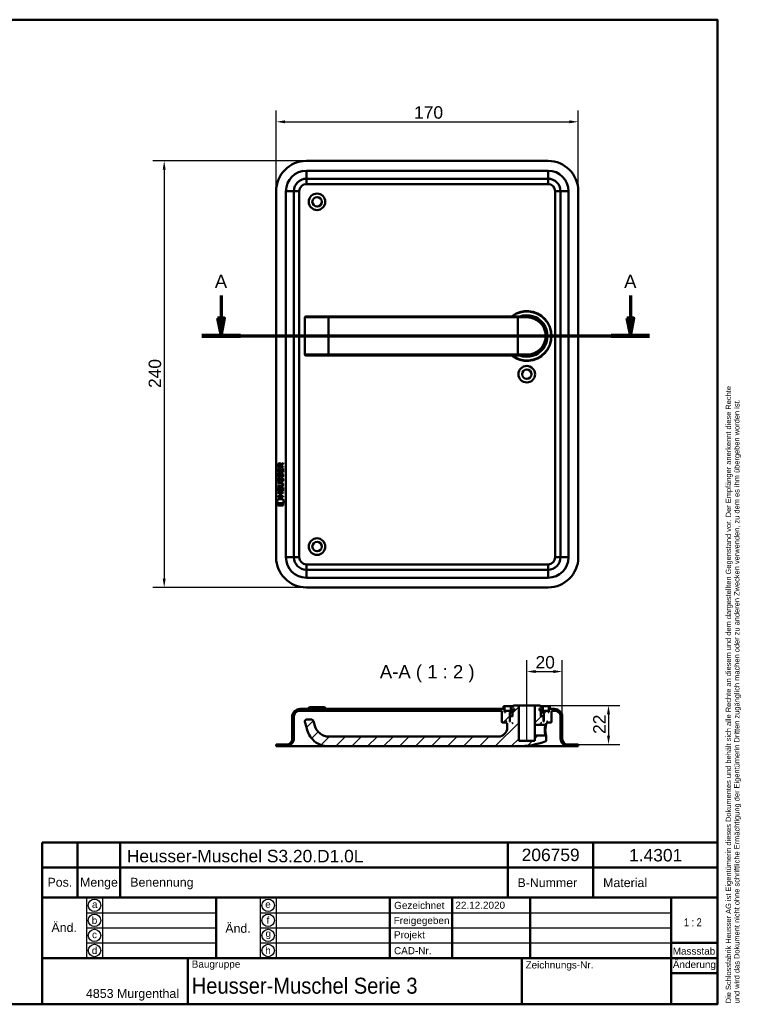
# Model space of a CAD drawing. Header units: millimetres. Extents: x 20 to 833, y 20 to 574.
# Tile 3 of 3: x 427 to 833, y 20 to 574. Entities that reach past the tile are written whole.
import ezdxf
from ezdxf.enums import TextEntityAlignment as Align

# ---------------------------------------------------------------- set-up
doc = ezdxf.new("R2010")
doc.units = ezdxf.units.MM
doc.header["$LTSCALE"] = 2
for name, color, linetype, lineweight in [('Bemaßungen(DIN)', 7, 'Continuous', 25), ('Mittellinie(DIN)', 7, 'Continuous', 25), ('Schnittansichtslinien(DIN)', 7, 'Continuous', 70), ('Sichtbare Kanten(DIN)', 7, 'Continuous', 50), ('Sichtbare tangentiale Kanten(DIN)', 7, 'Continuous', 50), ('Skizziergeometrie(DIN)', 7, 'Continuous', 50), ('Skizzierlinie(DIN)', 7, 'Continuous', 25), ('Symbole(DIN)', 7, 'Continuous', 25)]:
    doc.layers.add(name, color=color, linetype=linetype, lineweight=lineweight)
doc.layers.add('Schraffur', color=179, linetype='Continuous', lineweight=9, true_color=0x1e1e47)
doc.styles.add('Aktuell-DIN', font='arial.ttf')
doc.styles.add('Aktuell-DINGroßer Text', font='arial.ttf')
doc.styles.add('STANDARD-DIN~0', font='arial.ttf')
doc.styles.add('Textstil10', font='arial.ttf')
doc.styles.add('Textstil41', font='arial.ttf', dxfattribs={"width": 0.8})
doc.styles.add('Textstil83', font='arial.ttf', dxfattribs={"width": 0.8})
doc.dimstyles.new('CAD-LAN', dxfattribs={"dimscale": 2, "dimtxt": 3.5, "dimasz": 2.5, "dimexe": 3.175, "dimexo": 0, "dimgap": 0.8, "dimtad": 1, "dimrnd": 1e-08, "dimtxsty": 'STANDARD-DIN~0', "dimcen": 0.09, "dimdle": 10, "dimclrd": 250, "dimclre": 250, "dimclrt": 250, "dimadec": 0, "dimazin": 2, "dimtfac": 1, "dimtmove": 0, "dimatfit": 3, "dimfxl": 1, "dimtolj": 1, "dimtzin": 0, "dimlwd": 25, "dimlwe": 25, "dimarcsym": 0})

# ---------------------------------------------------------------- blocks, each defined once
blk = doc.blocks.new('Ränder Standardrahmen')
at = {"layer": 'Skizziergeometrie(DIN)', "flags": 128}
blk.add_lwpolyline([(10, 10), (10, 287), (410, 287), (410, 10), (10, 10)], dxfattribs=at)
blk = doc.blocks.new('Schriftfelder Heusser')
at = {"layer": 'Skizziergeometrie(DIN)'}
for p, q in [((101, 229.92), (101, 236.92)), ((101, 236.92), (291, 236.92)), ((111, 229.92), (111, 236.92)), ((123, 229.92), (123, 236.92)), ((232, 229.92), (232, 236.92)), ((256, 229.92), (256, 236.92)), ((291, 236.92), (291, 229.92)), ((101, 191.42), (101, 229.92)), ((101, 229.92), (291, 229.92)), ((111, 229.92), (111, 221.42)), ((123, 229.92), (123, 221.42)), ((232, 229.92), (232, 221.42)), ((256, 229.92), (256, 221.42)), ((291, 229.92), (291, 191.42)), ((101, 221.42), (291, 221.42)), ((150, 221.42), (150, 204.42)), ((198.85, 221.42), (198.85, 204.42)), ((216.35, 221.42), (216.35, 204.42)), ((238.35, 221.42), (238.35, 204.42)), ((278, 221.42), (278, 191.42)), ((278, 208.67), (291, 208.67)), ((101, 204.42), (291, 204.42)), ((142, 204.42), (142, 191.42)), ((236, 204.42), (236, 191.42)), ((278, 200.17), (291, 200.17)), ((291, 191.42), (101, 191.42))]:
    blk.add_line(p, q, dxfattribs=at)
at = {"layer": 'Skizzierlinie(DIN)'}
for p, q in [((113.5, 221.42), (113.5, 204.42)), ((118, 221.42), (118, 204.42)), ((162.35, 221.42), (162.35, 204.42)), ((166.85, 221.42), (166.85, 204.42)), ((113.5, 217.17), (150, 217.17)), ((162.35, 217.17), (278, 217.17)), ((113.5, 212.92), (150, 212.92)), ((162.35, 212.92), (278, 212.92)), ((113.5, 208.67), (150, 208.67)), ((162.35, 208.67), (278, 208.67))]:
    blk.add_line(p, q, dxfattribs=at)
for centre in [(115.75, 219.25), (164.6, 219.25), (115.75, 215.04), (164.6, 215.04), (115.75, 210.79), (164.6, 210.79), (115.75, 206.54), (164.6, 206.54)]:
    blk.add_circle(centre, 1.75, dxfattribs=at)
at = {"layer": 'Symbole(DIN)', "color": 7, "insert": (293.33, 191.7), "char_height": 1.5, "width": 182.3003, "attachment_point": 1, "rotation": 90, "line_spacing_factor": 0.944221, "style": 'Aktuell-DIN'}
blk.add_mtext('\\fArial|b0|i0;\\H1.5000;Die Schlossfabrik Heusser AG ist Eigentümerin dieses Dokumentes und behält sich alle Rechte an diesem und dem dargestellten Gegenstand vor. Der Empfänger anerkennt diese Rechte\\Pund wird das Dokument nicht ohne schriftliche Ermächtigung der Eigentümerin Dritten zugänglich machen oder zu anderen Zwecken verwenden, zu dem es ihm übergeben worden ist.\\P ', dxfattribs=at)
at = {"layer": 'Symbole(DIN)', "color": 179, "true_color": 0x262659, "style": 'Aktuell-DIN'}
for s, insert, char_height, attachment_point in [('B-Nummer', (234.74, 225.62), 2.489, 4), ('Material', (265.02, 225.62), 2.489, 5), ('Pos.', (106, 227), 2.489, 2), ('Menge', (117, 227), 2.489, 2), ('Benennung', (125.81, 225.38), 2.489, 4), ('\\fArial|b0|i0;a', (115.81, 219.53), 2, 5), ('\\fArial|b0|i0;e', (164.54, 219.53), 2, 5), ('\\fArial|b0|i0;Gezeichnet', (200.05, 219.23), 2, 4), ('\\fArial|b0|i0;b', (115.75, 215), 2, 5), ('\\fArial|b0|i0;f', (164.55, 215.06), 2, 5), ('\\fArial|b0|i0;Freigegeben', (199.92, 216), 2, 1), ('\\fArial|b0|i0;c', (115.75, 211.01), 2, 5), ('\\fArial|b0|i0;g', (164.63, 211.05), 2, 5), ('\\fArial|b0|i0;Projekt', (200, 211.98), 2, 1), ('\\fArial|b0|i0;d', (115.76, 206.55), 2, 5), ('\\fArial|b0|i0;h', (164.55, 206.57), 2, 5), ('\\fArial|b0|i0;CAD-Nr.', (200, 207.5), 2, 1), ('\\fArial|b0|i0;\\H2.0000;Massstab', (284.39, 206.37), 2, 5), ('\\fArial|b0|i0;\\H2.0000;Baugruppe', (143.1, 203.73), 2, 1), ('\\fArial|b0|i0;Zeichnungs-Nr.', (237, 203.5), 2, 1), ('\\fArial|b0|i0;\\H2.5000;4853 Murgenthal', (113.33, 192.46), 2.5, 7)]:
    blk.add_mtext(s, dxfattribs=dict(at, insert=insert, char_height=char_height, attachment_point=attachment_point))
at = {"layer": 'Symbole(DIN)', "color": 179, "true_color": 0x262659, "attachment_point": 5, "style": 'Aktuell-DIN'}
for s, insert, char_height, width in [('Änd.', (107.21, 213), 2.489, 12.3494), ('Änd.', (156.12, 212.76), 2.489, 12.3494), ('\\fArial|b0|i0;Änderung', (284.51, 202.33), 2, 12.1143)]:
    blk.add_mtext(s, dxfattribs=dict(at, insert=insert, char_height=char_height, width=width))
at = {"layer": 'Symbole(DIN)', "color": 7, "insert": (143.1, 196.62), "char_height": 4.5, "width": 90.18, "attachment_point": 4, "style": 'Aktuell-DIN'}
blk.add_mtext('\\fArial|b0|i0;\\W0.90;\\H4.5000;Heusser-Muschel Serie 3', dxfattribs=at)
at = {"layer": 'Symbole(DIN)', "color": 179, "true_color": 0x262659, "style": 'Textstil10'}
blk.add_attdef('ERSTELLUNGSDATUM_001', (217.26, 218.29), '', height=2, dxfattribs=at)
at = {"layer": 'Symbole(DIN)', "color": 179, "true_color": 0x262659}
for tag, height, style, p in [('AUTOR', 2.49, 'Aktuell-DIN', (240.03, 219.26)), ('KONTROLLDATUM', 2, 'Textstil10', (217.42, 215.04)), ('KONTROLLIERT_VON', 2, 'Textstil10', (239.98, 215.05))]:
    blk.add_attdef(tag, text='', height=height, dxfattribs=dict(at, style=style)).set_placement(p, align=Align.MIDDLE_LEFT)
at = {"layer": 'Symbole(DIN)', "color": 7, "style": 'Textstil83', "width": 0.8}
blk.add_attdef('Anfänglicher_Ansichtsmaßstab_001', (281.57, 213.34), '', height=2.3, dxfattribs=at)
at = {"layer": 'Symbole(DIN)', "color": 179, "true_color": 0x262659, "style": 'Textstil10'}
blk.add_attdef('PROJEKT', text='', height=2, dxfattribs=at).set_placement((217.77, 209.72), align=Align.BOTTOM_LEFT)
at = {"layer": 'Symbole(DIN)', "color": 7, "style": 'Textstil41', "width": 0.8}
blk.add_attdef('STATUS', text='', height=5, dxfattribs=at).set_placement((284.53, 195.86), align=Align.MIDDLE_CENTER)
blk = doc.blocks.new('*D19')
at = {"layer": 'Bemaßungen(DIN)', "color": 250, "linetype": 'Continuous', "lineweight": 25, "true_color": 0x3f3f3f, "transparency": 16777216}
for p, q in [((571.69, 477.54), (571.69, 522.9)), ((741.69, 477.54), (741.69, 522.9)), ((576.69, 516.55), (736.69, 516.55))]:
    blk.add_line(p, q, dxfattribs=at)
at = {"layer": 'Bemaßungen(DIN)', "color": 250, "linetype": 'Continuous', "true_color": 0x3f3f3f, "transparency": 16777216}
for points in [[(576.69, 517.38), (576.69, 515.71), (571.69, 516.55)], [(736.69, 517.38), (736.69, 515.71), (741.69, 516.55)]]:
    blk.add_solid(points, dxfattribs=at)
at = {"layer": 'Defpoints', "color": 0, "linetype": 'Continuous', "transparency": 16777216}
for p in [(741.69, 516.55), (571.69, 477.54), (741.69, 477.54)]:
    blk.add_point(p, dxfattribs=at)
at = {"layer": 'Bemaßungen(DIN)', "color": 250, "linetype": 'Continuous', "lineweight": 25, "true_color": 0x3f3f3f, "transparency": 16777216, "insert": (649.3, 525.3), "char_height": 7, "attachment_point": 1, "style": 'STANDARD-DIN~0'}
blk.add_mtext('\\A1;170', dxfattribs=at)
blk = doc.blocks.new('*D20')
at = {"layer": 'Bemaßungen(DIN)', "color": 250, "linetype": 'Continuous', "lineweight": 25, "true_color": 0x3f3f3f, "transparency": 16777216}
for p, q in [((588.69, 494.54), (502.34, 494.54)), ((508.69, 489.54), (508.69, 259.54)), ((588.69, 254.54), (502.34, 254.54))]:
    blk.add_line(p, q, dxfattribs=at)
at = {"layer": 'Bemaßungen(DIN)', "color": 250, "linetype": 'Continuous', "true_color": 0x3f3f3f, "transparency": 16777216}
for points in [[(507.86, 489.54), (509.53, 489.54), (508.69, 494.54)], [(507.86, 259.54), (509.53, 259.54), (508.69, 254.54)]]:
    blk.add_solid(points, dxfattribs=at)
at = {"layer": 'Defpoints', "color": 0, "linetype": 'Continuous', "transparency": 16777216}
for p in [(588.69, 494.54), (508.69, 254.54), (588.69, 254.54)]:
    blk.add_point(p, dxfattribs=at)
at = {"layer": 'Bemaßungen(DIN)', "color": 250, "linetype": 'Continuous', "lineweight": 25, "true_color": 0x3f3f3f, "transparency": 16777216, "insert": (499.95, 366.76), "char_height": 7, "attachment_point": 1, "rotation": 90, "style": 'STANDARD-DIN~0'}
blk.add_mtext('\\A1;240', dxfattribs=at)
blk = doc.blocks.new('2DTransSchnitt0')
at = {"layer": 'Schnittansichtslinien(DIN)', "linetype": 'Continuous'}
for p, q in [((270.34, 209.4), (270.34, 203.02)), ((385.49, 209.4), (385.49, 203.02)), ((269.34, 203.02), (270.34, 198.02)), ((271.34, 203.02), (269.34, 203.02)), ((270.34, 203.02), (270.34, 198.02)), ((270.34, 198.02), (271.34, 203.02)), ((384.49, 203.02), (385.49, 198.02)), ((386.49, 203.02), (384.49, 203.02)), ((385.49, 203.02), (385.49, 198.02)), ((385.49, 198.02), (386.49, 203.02)), ((264.92, 198.02), (390.92, 198.02))]:
    blk.add_line(p, q, dxfattribs=at)
at = {"layer": 'Schnittansichtslinien(DIN)', "linetype": 'Continuous', "lineweight": 140}
for p, q in [((264.92, 198.02), (275.77, 198.02)), ((380.07, 198.02), (390.92, 198.02))]:
    blk.add_line(p, q, dxfattribs=at)
at = {"layer": 'Schnittansichtslinien(DIN)', "linetype": 'Continuous', "flags": 128}
for points in [[(269.34, 203.02), (270.34, 198.02), (271.34, 203.02), (269.34, 203.02)], [(384.49, 203.02), (385.49, 198.02), (386.49, 203.02), (384.49, 203.02)]]:
    blk.add_lwpolyline(points, dxfattribs=at)
at = {"layer": 'Schnittansichtslinien(DIN)'}
for points in [[(269.34, 203.02), (270.34, 198.02), (271.34, 203.02), (269.34, 203.02)], [(384.49, 203.02), (385.49, 198.02), (386.49, 203.02), (384.49, 203.02)]]:
    blk.add_solid(points, dxfattribs=at)
at = {"layer": 'Schnittansichtslinien(DIN)', "char_height": 3.73, "attachment_point": 7, "style": 'Aktuell-DINGroßer Text'}
for insert in [(268.59, 211.52), (383.74, 211.52)]:
    blk.add_mtext('A', dxfattribs=dict(at, insert=insert))
blk = doc.blocks.new('*D22')
at = {"layer": 'Bemaßungen(DIN)', "color": 250, "linetype": 'Continuous', "lineweight": 25, "true_color": 0x3f3f3f, "transparency": 16777216}
for p, q in [((712.69, 193.17), (712.69, 213.58)), ((732.69, 181.67), (732.69, 213.58)), ((717.69, 207.23), (727.69, 207.23))]:
    blk.add_line(p, q, dxfattribs=at)
at = {"layer": 'Bemaßungen(DIN)', "color": 250, "linetype": 'Continuous', "true_color": 0x3f3f3f, "transparency": 16777216}
for points in [[(717.69, 208.06), (717.69, 206.4), (712.69, 207.23)], [(727.69, 208.06), (727.69, 206.4), (732.69, 207.23)]]:
    blk.add_solid(points, dxfattribs=at)
at = {"layer": 'Defpoints', "color": 0, "linetype": 'Continuous', "transparency": 16777216}
for p in [(732.69, 207.23), (712.69, 193.17), (732.69, 181.67)]:
    blk.add_point(p, dxfattribs=at)
at = {"layer": 'Bemaßungen(DIN)', "color": 250, "linetype": 'Continuous', "lineweight": 25, "true_color": 0x3f3f3f, "transparency": 16777216, "insert": (717.63, 215.98), "char_height": 7, "attachment_point": 1, "style": 'STANDARD-DIN~0'}
blk.add_mtext('\\A1;20', dxfattribs=at)
blk = doc.blocks.new('*D23')
at = {"layer": 'Bemaßungen(DIN)', "color": 250, "linetype": 'Continuous', "lineweight": 25, "true_color": 0x3f3f3f, "transparency": 16777216}
for p, q in [((720.19, 188.17), (765.04, 188.17)), ((758.69, 183.17), (758.69, 171.17)), ((741.69, 166.17), (765.04, 166.17))]:
    blk.add_line(p, q, dxfattribs=at)
at = {"layer": 'Bemaßungen(DIN)', "color": 250, "linetype": 'Continuous', "true_color": 0x3f3f3f, "transparency": 16777216}
for points in [[(757.86, 183.17), (759.53, 183.17), (758.69, 188.17)], [(757.86, 171.17), (759.53, 171.17), (758.69, 166.17)]]:
    blk.add_solid(points, dxfattribs=at)
at = {"layer": 'Defpoints', "color": 0, "linetype": 'Continuous', "transparency": 16777216}
for p in [(720.19, 188.17), (741.69, 166.17), (758.69, 166.17)]:
    blk.add_point(p, dxfattribs=at)
at = {"layer": 'Bemaßungen(DIN)', "color": 250, "linetype": 'Continuous', "lineweight": 25, "true_color": 0x3f3f3f, "transparency": 16777216, "insert": (750.07, 172.13), "char_height": 7, "attachment_point": 1, "rotation": 90, "style": 'STANDARD-DIN~0'}
blk.add_mtext('\\A1;22', dxfattribs=at)

msp = doc.modelspace()

# ---------------------------------------------------------------- hatches: boundary and pattern name
at = {"layer": 'Schraffur'}
h = msp.add_hatch(dxfattribs=at)
h.set_pattern_fill('ANSI31', color=256, scale=50.8, style=0)
h.set_pattern_definition([(45, (0, 0), (-4.49013, 4.49013), [])])
edge = h.paths.add_edge_path()
edge.add_spline(control_points=[(723.37, 168.047), (723.404, 168.059), (723.437, 168.076), (723.497, 168.116), (723.526, 168.139), (723.606, 168.221), (723.638, 168.281), (723.68, 168.388), (723.693, 168.45), (723.695, 168.513)], knot_values=[-0.0489052, -0.0489052, -0.0489052, -0.0489052, -0.0417042, -0.0417042, -0.0345061, -0.0345061, -0.0188508, -0.0188508, -0.0000001, -0.0000001, -0.0000001, -0.0000001], degree=3, periodic=0)
edge.add_line((723.695, 168.513), (723.695, 170.811))
edge.add_spline(control_points=[(723.695, 170.811), (723.633, 170.871), (723.571, 170.931), (723.447, 171.051), (723.385, 171.111), (723.323, 171.171)], knot_values=[-0.0519766, -0.0519766, -0.0519766, -0.0519766, -0.0259883, -0.0259883, -0.0001844, -0.0001844, -0.0001844, -0.0001844], degree=3, periodic=0)
edge.add_line((723.323, 171.171), (717.195, 171.171))
edge.add_line((717.195, 171.171), (717.195, 168.171))
edge.add_line((717.195, 168.171), (708.195, 168.171))
edge.add_line((708.195, 168.171), (708.195, 188.171))
edge.add_line((708.195, 188.171), (705.195, 188.171))
edge.add_line((705.195, 188.171), (704.695, 187.671))
edge.add_line((704.695, 187.671), (704.695, 187.071))
edge.add_line((704.695, 187.071), (703.728, 187.071))
edge.add_line((703.728, 187.071), (703.728, 185.571))
edge.add_line((703.728, 185.571), (705.231, 185.571))
edge.add_line((705.231, 185.571), (705.231, 186.471))
edge.add_line((705.231, 186.471), (705.595, 186.471))
edge.add_line((705.595, 186.471), (705.595, 185.371))
edge.add_line((705.595, 185.371), (704.695, 185.371))
edge.add_line((704.695, 185.371), (704.695, 181.971))
edge.add_line((704.695, 181.971), (704.495, 182.171))
edge.add_line((704.495, 182.171), (703.395, 182.171))
edge.add_line((703.395, 182.171), (703.195, 181.971))
edge.add_line((703.195, 181.971), (703.195, 179.171))
edge.add_line((703.195, 179.171), (702.945, 179.171))
edge.add_line((702.945, 179.171), (703.145, 179.371))
edge.add_line((703.145, 179.371), (703.145, 184.171))
edge.add_line((703.145, 184.171), (702.945, 184.371))
edge.add_line((702.945, 184.371), (703.695, 184.371))
edge.add_line((703.695, 184.371), (703.695, 185.171))
edge.add_line((703.695, 185.171), (700.695, 185.171))
edge.add_line((700.695, 185.171), (700.695, 184.371))
edge.add_line((700.695, 184.371), (700.195, 184.371))
edge.add_line((700.195, 184.371), (700.195, 187.671))
edge.add_line((700.195, 187.671), (699.695, 187.671))
edge.add_line((699.695, 187.671), (699.695, 186.171))
edge.add_line((699.695, 186.171), (585.195, 186.171))
edge.add_ellipse((585.195, 181.671), major_axis=(0, 4.5), ratio=1, start_angle=0, end_angle=90)
edge.add_line((580.695, 181.671), (580.695, 169.171))
edge.add_ellipse((577.695, 169.171), major_axis=(3, 0), ratio=1, start_angle=270, end_angle=360, ccw=False)
edge.add_line((577.695, 166.171), (571.695, 166.171))
edge.add_line((571.695, 166.171), (571.695, 165.171))
edge.add_line((571.695, 165.171), (577.195, 165.171))
edge.add_ellipse((577.195, 169.671), major_axis=(0, -4.5), ratio=1, start_angle=0, end_angle=90)
edge.add_line((581.695, 169.671), (581.695, 182.171))
edge.add_ellipse((584.695, 182.171), major_axis=(-3, 0), ratio=1, start_angle=270, end_angle=360, ccw=False)
edge.add_line((584.695, 185.171), (698.695, 185.171))
edge.add_line((698.695, 185.171), (698.695, 178.771))
edge.add_line((698.695, 178.771), (698.895, 178.571))
edge.add_line((698.895, 178.571), (700.995, 178.571))
edge.add_line((700.995, 178.571), (701.095, 178.671))
edge.add_line((701.095, 178.671), (701.095, 179.171))
edge.add_line((701.095, 179.171), (701.395, 179.171))
edge.add_line((701.395, 179.171), (701.195, 178.971))
edge.add_line((701.195, 178.971), (701.195, 178.371))
edge.add_line((701.195, 178.371), (701.395, 178.171))
edge.add_line((701.395, 178.171), (701.695, 178.171))
edge.add_line((701.695, 178.171), (701.695, 175.671))
edge.add_ellipse((696.695, 175.671), major_axis=(5, 0), ratio=1, start_angle=270, end_angle=360, ccw=False)
edge.add_line((696.695, 170.671), (601.195, 170.671))
edge.add_spline(control_points=[(601.195, 170.671), (600.382, 170.671), (599.568, 170.808), (598.244, 171.243), (597.458, 171.563), (595.76, 172.788), (595.026, 173.569), (593.571, 175.881), (593.246, 177.394), (592.775, 179.4)], knot_values=[-1.922427, -1.922427, -1.922427, -1.922427, -1.3852973, -1.3852973, -1.0019081, -1.0019081, -0.6180262, -0.6180262, 0, 0, 0, 0], degree=3, periodic=0)
edge.add_ellipse((591.801, 179.171), major_axis=(0.974, 0.229), ratio=1, start_angle=0, end_angle=76.78481)
edge.add_line((591.801, 180.171), (588.801, 180.171))
edge.add_ellipse((588.801, 179.171), major_axis=(0, 1), ratio=1, start_angle=0, end_angle=106)
edge.add_spline(control_points=[(587.84, 178.896), (589.292, 173.833), (589.327, 173.623), (590.304, 171.363), (591.19, 169.966), (593.265, 167.947), (594.59, 166.849), (598.029, 165.48), (599.611, 165.171), (601.195, 165.171)], knot_values=[-2.8381649, -2.8381649, -2.8381649, -2.8381649, -2.1448386, -2.1448386, -1.110474, -1.110474, -0.4750825, -0.4750825, 0, 0, 0, 0], degree=3, periodic=0)
edge.add_line((601.195, 165.171), (707.695, 165.171))
edge.add_ellipse((707.695, 209.338), major_axis=(0, -44.167), ratio=1, start_angle=0, end_angle=20.78809)
h.paths.add_polyline_path([(704.495, 178.171), (704.695, 178.371), (704.695, 178.171)], flags=0)
edge = h.paths.add_edge_path()
edge.add_ellipse((728.195, 181.671), major_axis=(4.5, 0), ratio=1, start_angle=0, end_angle=90)
edge.add_line((728.195, 186.171), (725.695, 186.171))
edge.add_line((725.695, 186.171), (725.695, 187.671))
edge.add_line((725.695, 187.671), (725.195, 187.671))
edge.add_line((725.195, 187.671), (725.195, 184.371))
edge.add_line((725.195, 184.371), (724.695, 184.371))
edge.add_line((724.695, 184.371), (724.695, 185.171))
edge.add_line((724.695, 185.171), (721.695, 185.171))
edge.add_line((721.695, 185.171), (721.695, 184.371))
edge.add_line((721.695, 184.371), (722.445, 184.371))
edge.add_line((722.445, 184.371), (722.245, 184.171))
edge.add_line((722.245, 184.171), (722.245, 179.371))
edge.add_line((722.245, 179.371), (722.445, 179.171))
edge.add_line((722.445, 179.171), (722.195, 179.171))
edge.add_line((722.195, 179.171), (722.195, 181.971))
edge.add_line((722.195, 181.971), (721.995, 182.171))
edge.add_line((721.995, 182.171), (720.895, 182.171))
edge.add_line((720.895, 182.171), (720.695, 181.971))
edge.add_line((720.695, 181.971), (720.695, 185.371))
edge.add_line((720.695, 185.371), (719.795, 185.371))
edge.add_line((719.795, 185.371), (719.795, 186.471))
edge.add_line((719.795, 186.471), (720.159, 186.471))
edge.add_line((720.159, 186.471), (720.159, 185.571))
edge.add_line((720.159, 185.571), (721.661, 185.571))
edge.add_line((721.661, 185.571), (721.661, 187.071))
edge.add_line((721.661, 187.071), (720.695, 187.071))
edge.add_line((720.695, 187.071), (720.695, 187.671))
edge.add_line((720.695, 187.671), (720.195, 188.171))
edge.add_line((720.195, 188.171), (717.195, 188.171))
edge.add_line((717.195, 188.171), (717.195, 177.171))
edge.add_line((717.195, 177.171), (723.323, 177.171))
edge.add_spline(control_points=[(723.323, 177.171), (723.385, 177.231), (723.446, 177.291), (723.57, 177.411), (723.632, 177.471), (723.695, 177.531)], knot_values=[-0.0517524, -0.0517524, -0.0517524, -0.0517524, -0.0259858, -0.0259858, 0, 0, 0, 0], degree=3, periodic=0)
edge.add_line((723.695, 177.531), (723.695, 178.171))
edge.add_line((723.695, 178.171), (723.995, 178.171))
edge.add_line((723.995, 178.171), (724.195, 178.371))
edge.add_line((724.195, 178.371), (724.195, 178.971))
edge.add_line((724.195, 178.971), (723.995, 179.171))
edge.add_line((723.995, 179.171), (724.295, 179.171))
edge.add_line((724.295, 179.171), (724.295, 178.671))
edge.add_line((724.295, 178.671), (724.395, 178.571))
edge.add_line((724.395, 178.571), (726.495, 178.571))
edge.add_line((726.495, 178.571), (726.695, 178.771))
edge.add_line((726.695, 178.771), (726.695, 185.171))
edge.add_line((726.695, 185.171), (728.695, 185.171))
edge.add_ellipse((728.695, 182.171), major_axis=(0, 3), ratio=1, start_angle=270, end_angle=360, ccw=False)
edge.add_line((731.695, 182.171), (731.695, 169.671))
edge.add_ellipse((736.195, 169.671), major_axis=(-4.5, 0), ratio=1, start_angle=0, end_angle=90)
edge.add_line((736.195, 165.171), (741.695, 165.171))
edge.add_line((741.695, 165.171), (741.695, 166.171))
edge.add_line((741.695, 166.171), (735.695, 166.171))
edge.add_ellipse((735.695, 169.171), major_axis=(0, -3), ratio=1, start_angle=270, end_angle=360, ccw=False)
edge.add_line((732.695, 169.171), (732.695, 181.671))
h.paths.add_polyline_path([(720.695, 178.371), (720.895, 178.171), (720.695, 178.171)], flags=0)

# ---------------------------------------------------------------- linework, layer by layer
at = {"layer": 'Mittellinie(DIN)', "linetype": 'Continuous'}
msp.add_line((712.695, 167.671), (712.695, 193.171), dxfattribs=at)
at = {"layer": 'Sichtbare Kanten(DIN)'}
for p, q in [((724.695, 494.538), (588.695, 494.538)), ((588.695, 484.538), (724.695, 484.538)), ((571.695, 477.538), (571.695, 271.538)), ((581.695, 271.538), (581.695, 477.538)), ((731.695, 477.538), (731.695, 271.538)), ((741.695, 271.538), (741.695, 477.538)), ((587.801, 406.538), (587.801, 385.538)), ((588.301, 407.038), (588.32, 407.038)), ((601.195, 407.038), (588.32, 407.038)), ((707.695, 407.038), (601.195, 407.038)), ((707.695, 407.038), (712.695, 407.038)), ((713.311, 407.02), (713.311, 407.021)), ((588.32, 385.038), (588.301, 385.038)), ((588.32, 385.038), (601.195, 385.038)), ((601.195, 385.038), (707.695, 385.038)), ((712.695, 385.038), (707.695, 385.038)), ((572.705, 319.454), (572.706, 321.458)), ((572.706, 321.458), (573.055, 321.458)), ((572.707, 322.184), (572.709, 323.498)), ((575.565, 322.182), (572.707, 322.184)), ((573.055, 321.458), (573.053, 319.831)), ((573.058, 323.454), (573.057, 322.566)), ((573.057, 322.566), (574.074, 322.565)), ((574.074, 322.565), (574.075, 323.453)), ((574.372, 323.814), (575.567, 324.604)), ((574.425, 323.415), (574.424, 322.564)), ((574.424, 322.564), (575.566, 322.564)), ((575.567, 324.17), (574.425, 323.415)), ((575.215, 319.829), (575.216, 321.476)), ((575.216, 321.476), (575.565, 321.476)), ((575.565, 321.476), (575.563, 319.452)), ((575.566, 322.564), (575.565, 322.182)), ((575.567, 324.604), (575.567, 324.17)), ((575.563, 319.452), (572.705, 319.454)), ((572.874, 316.134), (573.213, 316.033)), ((572.877, 318.68), (573.215, 318.58)), ((573.053, 319.831), (573.948, 319.83)), ((573.073, 317.349), (573.08, 317.331)), ((573.757, 317.251), (573.768, 317.268)), ((573.948, 319.83), (573.949, 321.277)), ((573.949, 321.277), (574.298, 321.277)), ((574.298, 321.277), (574.297, 319.83)), ((574.297, 319.83), (575.215, 319.829)), ((574.803, 315.831), (574.791, 315.831)), ((574.805, 318.377), (574.793, 318.377)), ((572.696, 308.716), (572.698, 310.721)), ((572.698, 311.669), (574.368, 311.667)), ((572.698, 311.292), (572.698, 311.669)), ((574.344, 311.29), (572.698, 311.292)), ((572.698, 310.721), (573.046, 310.72)), ((572.7, 313.604), (574.346, 313.602)), ((572.7, 313.227), (572.7, 313.604)), ((574.369, 313.225), (572.7, 313.227)), ((573.046, 310.72), (573.045, 309.093)), ((573.071, 314.802), (573.078, 314.785)), ((573.755, 314.704), (573.766, 314.721)), ((573.94, 309.092), (573.941, 310.539)), ((573.941, 310.539), (574.289, 310.539)), ((574.289, 310.539), (574.288, 309.092)), ((575.207, 309.091), (575.208, 310.739)), ((575.208, 310.739), (575.556, 310.738)), ((575.249, 312.44), (575.249, 312.45)), ((575.556, 310.738), (575.555, 308.714)), ((572.692, 305.611), (572.693, 305.988)), ((575.551, 305.609), (572.692, 305.611)), ((572.693, 305.988), (573.936, 305.987)), ((572.694, 307.546), (572.694, 307.923)), ((572.694, 307.923), (575.553, 307.921)), ((573.937, 307.545), (572.694, 307.546)), ((575.555, 308.714), (572.696, 308.716)), ((573.045, 309.093), (573.94, 309.092)), ((573.936, 305.987), (573.937, 307.545)), ((574.288, 309.092), (575.207, 309.091)), ((574.293, 307.545), (574.292, 305.987)), ((574.292, 305.987), (575.551, 305.986)), ((575.553, 307.544), (574.293, 307.545)), ((575.551, 305.986), (575.551, 305.609)), ((575.553, 307.921), (575.553, 307.544)), ((572.161, 302.034), (572.62, 304.167)), ((576.076, 302.031), (572.161, 302.034)), ((572.62, 304.167), (575.627, 304.165)), ((572.62, 300.606), (572.621, 301.748)), ((575.617, 300.604), (572.62, 300.606)), ((572.621, 301.748), (575.618, 301.746)), ((575.618, 301.746), (575.617, 300.604)), ((575.627, 304.165), (576.076, 302.031)), ((724.695, 264.538), (588.695, 264.538)), ((588.695, 254.538), (724.695, 254.538)), ((584.695, 185.171), (698.695, 185.171)), ((699.695, 186.171), (585.195, 186.171)), ((590.545, 187.171), (589.545, 186.171)), ((590.545, 187.171), (598.845, 187.171)), ((598.845, 187.171), (599.845, 186.171)), ((698.695, 185.171), (698.695, 178.771)), ((700.195, 187.671), (699.695, 187.671)), ((699.695, 187.671), (699.695, 186.171)), ((700.195, 184.371), (700.195, 187.671)), ((700.195, 187.671), (704.695, 187.671)), ((700.695, 184.371), (700.195, 184.371)), ((703.695, 185.171), (700.695, 185.171)), ((700.695, 185.171), (700.695, 184.371)), ((703.145, 184.171), (702.945, 184.371)), ((702.945, 184.371), (703.695, 184.371)), ((703.145, 179.371), (703.145, 184.171)), ((703.145, 184.171), (704.695, 184.171)), ((703.695, 184.371), (703.695, 185.171)), ((703.695, 185.171), (704.695, 185.171)), ((704.695, 184.371), (703.695, 184.371)), ((704.695, 187.071), (703.728, 187.071)), ((703.728, 187.071), (703.728, 185.571)), ((703.728, 185.571), (705.231, 185.571)), ((705.195, 188.171), (704.695, 187.671)), ((704.695, 187.671), (704.695, 187.071)), ((705.595, 185.371), (704.695, 185.371)), ((704.695, 185.371), (704.695, 181.971)), ((708.195, 188.171), (705.195, 188.171)), ((705.231, 185.571), (705.231, 186.471)), ((705.231, 186.471), (705.595, 186.471)), ((705.231, 185.571), (705.595, 185.571)), ((705.595, 186.471), (705.595, 185.371)), ((708.195, 168.171), (708.195, 188.171)), ((717.195, 188.171), (708.195, 188.171)), ((720.195, 188.171), (717.195, 188.171)), ((717.195, 188.171), (717.195, 177.171)), ((719.795, 185.371), (719.795, 186.471)), ((719.795, 186.471), (720.159, 186.471)), ((719.795, 185.571), (720.159, 185.571)), ((720.695, 185.371), (719.795, 185.371)), ((720.159, 186.471), (720.159, 185.571)), ((720.159, 185.571), (721.661, 185.571)), ((720.695, 187.671), (720.195, 188.171)), ((720.695, 187.071), (720.695, 187.671)), ((720.695, 187.671), (725.195, 187.671)), ((721.661, 187.071), (720.695, 187.071)), ((720.695, 181.971), (720.695, 185.371)), ((720.695, 185.171), (721.695, 185.171)), ((721.695, 184.371), (720.695, 184.371)), ((720.695, 184.171), (722.245, 184.171)), ((721.661, 185.571), (721.661, 187.071)), ((724.695, 185.171), (721.695, 185.171)), ((721.695, 185.171), (721.695, 184.371)), ((721.695, 184.371), (722.445, 184.371)), ((722.445, 184.371), (722.245, 184.171)), ((722.245, 184.171), (722.245, 179.371)), ((724.695, 184.371), (724.695, 185.171)), ((725.195, 184.371), (724.695, 184.371)), ((725.695, 187.671), (725.195, 187.671)), ((725.195, 187.671), (725.195, 184.371)), ((725.695, 186.171), (725.695, 187.671)), ((728.195, 186.171), (725.695, 186.171)), ((726.695, 178.771), (726.695, 185.171)), ((726.695, 185.171), (728.695, 185.171)), ((580.695, 181.671), (580.695, 169.171)), ((581.695, 169.671), (581.695, 182.171)), ((591.801, 180.171), (588.801, 180.171)), ((698.695, 178.771), (698.895, 178.571)), ((698.895, 178.571), (700.995, 178.571)), ((700.995, 178.571), (701.095, 178.671)), ((700.995, 178.571), (701.195, 178.571)), ((701.095, 178.671), (701.095, 179.171)), ((701.095, 179.171), (701.395, 179.171)), ((701.195, 178.671), (701.095, 178.671)), ((701.395, 179.171), (701.195, 178.971)), ((701.195, 178.971), (701.195, 178.371)), ((701.195, 178.371), (701.395, 178.171)), ((701.395, 178.171), (701.695, 178.171)), ((701.695, 178.171), (701.695, 175.671)), ((702.945, 179.171), (703.145, 179.371)), ((703.195, 179.171), (702.945, 179.171)), ((703.195, 179.371), (703.145, 179.371)), ((703.395, 182.171), (703.195, 181.971)), ((703.195, 181.971), (703.195, 179.171)), ((704.495, 182.171), (703.395, 182.171)), ((704.695, 181.971), (704.495, 182.171)), ((704.695, 182.171), (704.495, 182.171)), ((704.495, 178.171), (704.695, 178.371)), ((704.695, 178.171), (704.495, 178.171)), ((704.695, 178.371), (704.695, 178.171)), ((720.895, 182.171), (720.695, 181.971)), ((720.895, 182.171), (720.695, 182.171)), ((720.695, 178.371), (720.895, 178.171)), ((720.695, 178.171), (720.695, 178.371)), ((720.895, 178.171), (720.695, 178.171)), ((721.995, 182.171), (720.895, 182.171)), ((722.195, 181.971), (721.995, 182.171)), ((722.195, 179.171), (722.195, 181.971)), ((722.245, 179.371), (722.195, 179.371)), ((722.445, 179.171), (722.195, 179.171)), ((722.245, 179.371), (722.445, 179.171)), ((723.323, 177.171), (723.695, 177.531)), ((723.695, 177.531), (723.695, 178.171)), ((723.695, 178.171), (723.995, 178.171)), ((724.195, 178.971), (723.995, 179.171)), ((723.995, 179.171), (724.295, 179.171)), ((723.995, 178.171), (724.195, 178.371)), ((724.195, 178.371), (724.195, 178.971)), ((724.295, 178.671), (724.195, 178.671)), ((724.195, 178.571), (724.395, 178.571)), ((724.295, 179.171), (724.295, 178.671)), ((724.295, 178.671), (724.395, 178.571)), ((724.395, 178.571), (726.495, 178.571)), ((726.495, 178.571), (726.695, 178.771)), ((731.695, 182.171), (731.695, 169.671)), ((732.695, 169.171), (732.695, 181.671)), ((717.195, 177.171), (723.323, 177.171)), ((717.195, 171.171), (717.195, 177.171)), ((696.695, 170.671), (601.195, 170.671)), ((717.195, 168.171), (708.195, 168.171)), ((723.323, 171.171), (717.195, 171.171)), ((717.195, 171.171), (717.195, 168.171)), ((723.695, 170.811), (723.323, 171.171)), ((723.695, 168.513), (723.695, 170.811)), ((577.695, 166.171), (571.695, 166.171)), ((571.695, 166.171), (571.695, 165.171)), ((571.695, 165.171), (577.195, 165.171)), ((577.195, 165.171), (588.695, 165.171)), ((588.695, 165.171), (601.195, 165.171)), ((601.195, 165.171), (707.695, 165.171)), ((707.695, 165.171), (724.695, 165.171)), ((724.695, 165.171), (736.195, 165.171)), ((741.695, 166.171), (735.695, 166.171)), ((736.195, 165.171), (741.695, 165.171)), ((741.695, 165.171), (741.695, 166.171))]:
    msp.add_line(p, q, dxfattribs=at)
for centre, radius in [((594.695, 471.538), 4.65), ((594.695, 471.538), 2.65), ((712.695, 374.538), 4.65), ((712.695, 374.538), 2.65), ((594.695, 277.538), 4.65), ((594.695, 277.538), 2.65)]:
    msp.add_circle(centre, radius, dxfattribs=at)
for centre, radius, start, end in [((588.695, 477.538), 17, 90, 180), ((724.695, 477.538), 17, 0, 90), ((588.695, 477.538), 7, 90, 180), ((724.695, 477.538), 7, 0, 90), ((712.695, 396.038), 14, 231.78679, 128.21321), ((588.301, 406.538), 0.5, 90, 180), ((712.695, 396.038), 13.8, 232.8542, 127.1458), ((712.695, 396.038), 11.7, 250.08028, 109.91972), ((712.695, 396.038), 11.6, 251.49137, 108.50863), ((712.695, 396.038), 11.5, 253.04257, 106.95743), ((712.695, 396.038), 11.3, 256.76803, 103.23197), ((714.926, 406.096), 0.85, 113.68057, 113.84384), ((714.926, 406.096), 0.85, 41.0978, 41.29906), ((725.065, 408.686), 8.725, 195.91987, 195.92827), ((725.065, 408.686), 8.725, 199.87293, 199.87508), ((588.301, 385.538), 0.5, 180, 270), ((588.695, 271.538), 17, 180, 270), ((588.695, 271.538), 7, 180, 270), ((724.695, 271.538), 17, 270, 0), ((724.695, 271.538), 7, 270, 0), ((585.195, 181.671), 4.5, 90, 180), ((584.695, 182.171), 3, 90, 180), ((728.195, 181.671), 4.5, 0, 90), ((728.695, 182.171), 3, 0, 90), ((588.801, 179.171), 1, 90, 196), ((591.801, 179.171), 1, 13.21519, 90), ((696.695, 175.671), 5, 270, 0), ((577.195, 169.671), 4.5, 270, 0), ((577.695, 169.171), 3, 270, 0), ((707.695, 209.338), 44.167, 270, 290.78809), ((736.195, 169.671), 4.5, 180, 270), ((735.695, 169.171), 3, 180, 270)]:
    msp.add_arc(centre, radius, start, end, dxfattribs=at)
for centre, major_axis, ratio, start_param, end_param in [((574.236, 322.681), (-0.976, 1.274), 0.5180415, 5.9043613, 6.8771057), ((572.843, 322.6), (-1.242, -1.64), 0.5994938, 2.7365723, 3.5673799), ((574.339, 320.459), (1.103, 3.296), 0.2312948, 2.8124619, 2.8734213), ((573.818, 318.143), (0.574, 1.004), 0.5438409, 2.7534304, 3.2137241), ((573.698, 317.275), (0.098, 0.139), 0.3641716, 4.4844927, 4.7925708), ((574.145, 314.146), (0.838, 1.64), 0.4594521, 5.9760112, 6.497704), ((574.145, 316.69), (0.839, 1.642), 0.4591024, 5.9761877, 6.4975755), ((574.423, 318.16), (1.192, 3.54), 0.2215161, 2.8263053, 2.8854462), ((573.824, 315.605), (0.583, 1.012), 0.541605, 2.7569093, 3.2147406), ((573.696, 314.729), (0.098, 0.139), 0.3641716, 4.4844927, 4.7925708), ((570.529, 315.973), (4.808, -4.323), 0.3742014, 5.888113, 6.6064523), ((570.525, 308.928), (4.814, 4.313), 0.3742661, 5.9599282, 6.6783921), ((551.816, 332.277), (23.266, -20.361), 0.1371339, 6.127502, 6.402435)]:
    msp.add_ellipse(centre, major_axis=major_axis, ratio=ratio, start_param=start_param, end_param=end_param, dxfattribs=at)
for points, knots in [([(712.695, 385.038), (714.351, 385.038), (715.994, 385.418), (717.467, 386.127), (718.94, 386.836), (720.244, 387.872), (721.269, 389.148), (722.295, 390.424), (723.038, 391.942), (723.412, 393.56), (723.786, 395.179), (723.786, 396.899), (723.412, 398.516), (723.038, 400.134), (722.295, 401.651), (721.27, 402.927), (720.245, 404.203), (718.941, 405.239), (717.468, 405.948), (715.995, 406.658), (714.351, 407.038), (712.695, 407.038)], [-3.3432814, -3.3432814, -3.3432814, -3.3432814, -2.8656698, -2.8656698, -2.8656698, -2.3880581, -2.3880581, -2.3880581, -1.9104465, -1.9104465, -1.9104465, -1.4328349, -1.4328349, -1.4328349, -0.9552233, -0.9552233, -0.9552233, -0.4776116, -0.4776116, -0.4776116, 0, 0, 0, 0]), ([(575.249, 312.45), (575.249, 312.496), (575.247, 312.543), (575.231, 312.679), (575.208, 312.766), (575.134, 312.917), (575.088, 312.978), (574.968, 313.084), (574.897, 313.124), (574.68, 313.208), (574.52, 313.225), (574.369, 313.225)], [-0.13394602, -0.13394602, -0.13394602, -0.13394602, -0.11996159, -0.11996159, -0.09310912, -0.09310912, -0.06964663, -0.06964663, -0.04519613, -0.04519613, 0, 0, 0, 0]), ([(587.84, 178.896), (589.292, 173.833), (589.327, 173.623), (590.304, 171.363), (591.19, 169.966), (593.265, 167.947), (594.59, 166.849), (598.029, 165.48), (599.611, 165.171), (601.195, 165.171)], [-2.8381649, -2.8381649, -2.8381649, -2.8381649, -2.1448386, -2.1448386, -1.110474, -1.110474, -0.4750825, -0.4750825, 0, 0, 0, 0]), ([(601.195, 170.671), (600.382, 170.671), (599.568, 170.808), (598.244, 171.243), (597.458, 171.563), (595.76, 172.788), (595.026, 173.569), (593.571, 175.881), (593.246, 177.394), (592.775, 179.4)], [-1.922427, -1.922427, -1.922427, -1.922427, -1.3852973, -1.3852973, -1.0019081, -1.0019081, -0.6180262, -0.6180262, 0, 0, 0, 0]), ([(723.695, 170.811), (723.695, 170.811), (723.651, 170.951), (723.261, 172.146), (723.085, 174.172), (723.264, 176.198), (723.651, 177.391), (723.695, 177.531), (723.695, 177.531)], [0.5288163, 0.5288163, 0.5288163, 0.5288163, 0.6043056, 0.9064584, 1.0575348, 1.2086112, 1.510764, 1.5862437, 1.5862437, 1.5862437, 1.5862437]), ([(723.323, 177.171), (723.323, 177.171), (723.314, 177.145), (723.297, 177.095), (723.227, 176.894), (723.013, 176.284), (722.885, 175.478), (722.82, 175.075), (722.777, 174.624), (722.777, 174.172), (722.777, 173.72), (722.819, 173.268), (722.883, 172.865), (723.012, 172.059), (723.227, 171.449), (723.297, 171.248), (723.315, 171.197), (723.323, 171.171), (723.323, 171.171)], [0.5287425, 0.5287425, 0.5287425, 0.5287425, 0.6043056, 0.6043056, 0.6043056, 0.9064584, 0.9064584, 0.9064584, 1.0575348, 1.0575348, 1.0575348, 1.2086112, 1.2086112, 1.2086112, 1.510764, 1.510764, 1.510764, 1.5864714, 1.5864714, 1.5864714, 1.5864714]), ([(723.37, 168.046), (723.404, 168.059), (723.437, 168.076), (723.497, 168.116), (723.526, 168.139), (723.606, 168.221), (723.638, 168.281), (723.68, 168.388), (723.693, 168.45), (723.693, 168.513)], [-0.048905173, -0.048905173, -0.048905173, -0.048905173, -0.041704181, -0.041704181, -0.034506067, -0.034506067, -0.018850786, -0.018850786, -0.000000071, -0.000000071, -0.000000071, -0.000000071])]:
    msp.add_open_spline(points, degree=3, knots=knots, dxfattribs=at)
for points in [[(572.709, 323.498), (572.723, 323.939), (572.955, 324.401), (573.568, 324.401)], [(574.075, 323.453), (574.075, 323.726), (573.988, 324.051), (573.573, 324.052)], [(572.753, 317.202), (572.662, 317.442), (572.633, 317.676), (572.675, 318.004)], [(572.673, 315.457), (572.691, 315.597), (572.733, 315.804), (572.803, 315.977)], [(572.675, 318.004), (572.693, 318.143), (572.735, 318.35), (572.806, 318.523)], [(573.312, 316.741), (573.089, 316.774), (572.859, 316.919), (572.753, 317.202)], [(572.803, 315.977), (572.823, 316.026), (572.874, 316.134), (572.874, 316.134)], [(572.806, 318.523), (572.825, 318.573), (572.876, 318.68), (572.877, 318.68)], [(573.06, 318.115), (572.996, 317.863), (572.99, 317.639), (573.048, 317.423)], [(573.213, 316.033), (573.213, 316.033), (573.093, 315.707), (573.058, 315.569)], [(573.215, 318.58), (573.215, 318.58), (573.095, 318.253), (573.06, 318.115)], [(573.285, 317.119), (573.432, 317.059), (573.62, 317.094), (573.726, 317.209)], [(573.467, 316.728), (573.366, 316.73), (573.345, 316.736), (573.312, 316.741)], [(574.095, 317.093), (573.979, 316.883), (573.784, 316.724), (573.467, 316.728)], [(573.768, 317.268), (573.836, 317.377), (573.893, 317.541), (573.948, 317.786)], [(573.946, 315.239), (574.03, 315.607), (574.132, 315.819), (574.274, 315.986)], [(573.948, 317.786), (574.032, 318.154), (574.134, 318.365), (574.276, 318.533)], [(574.287, 317.636), (574.233, 317.396), (574.171, 317.231), (574.095, 317.093)], [(574.274, 315.986), (574.366, 316.096), (574.497, 316.169), (574.676, 316.193)], [(574.276, 318.533), (574.369, 318.643), (574.499, 318.715), (574.678, 318.739)], [(574.336, 317.834), (574.329, 317.804), (574.288, 317.638), (574.287, 317.636)], [(574.522, 318.259), (574.451, 318.171), (574.391, 318.032), (574.336, 317.834)], [(574.791, 315.831), (574.67, 315.831), (574.594, 315.798), (574.52, 315.713)], [(574.793, 318.377), (574.672, 318.377), (574.596, 318.345), (574.522, 318.259)], [(574.676, 316.193), (574.964, 316.231), (575.247, 316.131), (575.44, 315.814)], [(574.678, 318.739), (574.966, 318.778), (575.249, 318.677), (575.442, 318.361)], [(574.997, 316.794), (574.997, 316.794), (575.152, 317.048), (575.211, 317.333)], [(575.366, 316.708), (575.345, 316.712), (574.997, 316.794), (574.997, 316.794)], [(575.211, 317.333), (575.28, 317.666), (575.28, 317.942), (575.173, 318.14)], [(575.591, 317.426), (575.561, 317.095), (575.403, 316.765), (575.366, 316.708)], [(575.44, 315.814), (575.55, 315.634), (575.604, 315.415), (575.604, 315.145)], [(575.442, 318.361), (575.552, 318.18), (575.606, 317.961), (575.606, 317.692)], [(575.606, 317.692), (575.606, 317.607), (575.599, 317.521), (575.591, 317.426)], [(572.751, 314.655), (572.66, 314.896), (572.631, 315.129), (572.673, 315.457)], [(573.31, 314.195), (573.087, 314.227), (572.857, 314.373), (572.751, 314.655)], [(573.058, 315.569), (572.994, 315.316), (572.988, 315.092), (573.046, 314.876)], [(573.283, 314.572), (573.43, 314.512), (573.618, 314.548), (573.724, 314.662)], [(573.465, 314.182), (573.364, 314.183), (573.343, 314.19), (573.31, 314.195)], [(574.093, 314.546), (573.977, 314.337), (573.782, 314.178), (573.465, 314.182)], [(573.766, 314.721), (573.834, 314.831), (573.891, 314.994), (573.946, 315.239)], [(574.285, 315.089), (574.231, 314.849), (574.169, 314.684), (574.093, 314.546)], [(574.334, 315.288), (574.326, 315.258), (574.286, 315.091), (574.285, 315.089)], [(574.52, 315.713), (574.449, 315.624), (574.389, 315.486), (574.334, 315.288)], [(574.995, 314.248), (574.995, 314.248), (575.15, 314.502), (575.209, 314.787)], [(575.364, 314.161), (575.343, 314.166), (574.995, 314.248), (574.995, 314.248)], [(575.209, 314.787), (575.278, 315.12), (575.277, 315.396), (575.171, 315.593)], [(575.588, 314.879), (575.559, 314.548), (575.401, 314.219), (575.364, 314.161)], [(575.604, 315.145), (575.604, 315.06), (575.597, 314.974), (575.588, 314.879)]]:
    msp.add_open_spline(points, degree=3, dxfattribs=at)
at = {"layer": 'Sichtbare tangentiale Kanten(DIN)'}
for p, q in [((724.695, 489.038), (588.695, 489.038)), ((588.695, 489.038), (588.695, 484.538)), ((724.695, 489.038), (724.695, 484.538)), ((588.695, 481.538), (588.695, 484.538)), ((724.695, 481.538), (724.695, 484.538)), ((577.195, 477.538), (577.195, 271.538)), ((577.195, 477.538), (581.695, 477.538)), ((584.695, 477.538), (581.695, 477.538)), ((584.695, 271.538), (584.695, 477.538)), ((588.695, 481.538), (724.695, 481.538)), ((728.695, 477.538), (728.695, 271.538)), ((728.695, 477.538), (731.695, 477.538)), ((736.195, 477.538), (731.695, 477.538)), ((736.195, 271.538), (736.195, 477.538)), ((587.84, 406.538), (587.801, 406.538)), ((587.84, 385.538), (587.84, 406.538)), ((587.84, 406.538), (601.195, 406.538)), ((601.195, 407.038), (601.195, 406.538)), ((601.195, 406.538), (601.195, 385.538)), ((601.195, 406.538), (707.695, 406.538)), ((707.695, 407.038), (707.695, 406.538)), ((712.752, 406.538), (707.695, 406.538)), ((707.695, 406.538), (707.695, 385.538)), ((587.801, 385.538), (587.84, 385.538)), ((601.195, 385.538), (587.84, 385.538)), ((601.195, 385.038), (601.195, 385.538)), ((707.695, 385.538), (601.195, 385.538)), ((707.695, 385.038), (707.695, 385.538)), ((707.695, 385.538), (712.752, 385.538)), ((581.695, 271.538), (577.195, 271.538)), ((581.695, 271.538), (584.695, 271.538)), ((731.695, 271.538), (728.695, 271.538)), ((731.695, 271.538), (736.195, 271.538)), ((724.695, 267.538), (588.695, 267.538)), ((588.695, 264.538), (588.695, 267.538)), ((724.695, 264.538), (724.695, 267.538)), ((588.695, 264.538), (588.695, 260.038)), ((724.695, 264.538), (724.695, 260.038)), ((588.695, 260.038), (724.695, 260.038))]:
    msp.add_line(p, q, dxfattribs=at)
for centre, radius, start, end in [((588.695, 477.538), 11.5, 90, 180), ((724.695, 477.538), 11.5, 0, 90), ((588.695, 477.538), 4, 90, 180), ((724.695, 477.538), 4, 0, 90), ((588.695, 271.538), 11.5, 180, 270), ((588.695, 271.538), 4, 180, 270), ((724.695, 271.538), 4, 270, 0), ((724.695, 271.538), 11.5, 270, 0)]:
    msp.add_arc(centre, radius, start, end, dxfattribs=at)
for centre, major_axis, ratio, start_param, end_param in [((588.32, 406.538), (0, 0.5), 0.9612617, 0, 1.5707963), ((712.695, 406.538), (0, 0.5), 0.1145038, 4.712389, 6.2831853), ((588.32, 385.538), (0, -0.5), 0.9612617, 4.712389, 6.2831853), ((712.695, 385.538), (0, -0.5), 0.1145038, 0, 1.5707963)]:
    msp.add_ellipse(centre, major_axis=major_axis, ratio=ratio, start_param=start_param, end_param=end_param, dxfattribs=at)
msp.add_open_spline([(712.752, 406.538), (714.352, 406.538), (715.938, 406.174), (717.36, 405.498), (718.782, 404.821), (720.041, 403.833), (721.031, 402.614), (722.021, 401.396), (722.742, 399.949), (723.101, 398.404), (723.461, 396.86), (723.46, 395.218), (723.1, 393.673), (722.74, 392.128), (722.02, 390.679), (721.031, 389.461), (720.041, 388.242), (718.782, 387.254), (717.36, 386.578), (715.937, 385.902), (714.352, 385.538), (712.752, 385.538)], degree=3, knots=[0, 0, 0, 0, 0.4776116, 0.4776116, 0.4776116, 0.9552233, 0.9552233, 0.9552233, 1.4328349, 1.4328349, 1.4328349, 1.9104465, 1.9104465, 1.9104465, 2.3880581, 2.3880581, 2.3880581, 2.8656698, 2.8656698, 2.8656698, 3.3432814, 3.3432814, 3.3432814, 3.3432814], dxfattribs=at)

# ---------------------------------------------------------------- block references
at = {"xscale": 2, "yscale": 2, "zscale": 2}
msp.add_blockref('Ränder Standardrahmen', (0, 0), dxfattribs=at)
msp.add_blockref('Schriftfelder Heusser', (238, -362.833), dxfattribs=at).add_auto_attribs({'ERSTELLUNGSDATUM_001': '22.12.2020', 'Anfänglicher_Ansichtsmaßstab_001': '1 : 2'})
at = {"layer": 'Schnittansichtslinien(DIN)', "xscale": 2, "yscale": 2, "zscale": 2}
msp.add_blockref('2DTransSchnitt0', (0, 0), dxfattribs=at)

# ---------------------------------------------------------------- texts
at = {"layer": 'Symbole(DIN)', "color": 7, "insert": (630.022, 201.171), "char_height": 7.4676, "attachment_point": 7, "style": 'Aktuell-DINGroßer Text'}
msp.add_mtext('A-A ( 1 : 2 )', dxfattribs=at)
at = {"layer": 'Symbole(DIN)', "color": 7, "char_height": 7, "attachment_point": 1, "style": 'Aktuell-DIN'}
for s, insert, width in [('{\\fArial|b0|i0;\\H7.0000;Heusser-Muschel S3.20.D1.0L}', (487.659, 106.906), 133.15473), ('{\\fArial|b0|i0;\\H7.0000;206759}', (709.83, 107.58), 32.62043), ('{\\fArial|b0|i0;\\H7.0000;1.4301}', (770.274, 107.401), 29.89939)]:
    msp.add_mtext(s, dxfattribs=dict(at, insert=insert, width=width))

# ---------------------------------------------------------------- dimensions: what is measured, and where the dimension line sits
at = {"layer": 'Bemaßungen(DIN)', "color": 250, "linetype": 'Continuous', "lineweight": 25, "true_color": 0x3f3f3f}
for base, p1, p2, angle, picture, middle in [((741.695, 516.548), (571.695, 477.538), (741.695, 477.538), 180, '*D19', (656.695, 516.548)), ((508.695, 254.538), (588.695, 494.538), (588.695, 254.538), 90, '*D20', (508.695, 374.538)), ((732.695, 207.231), (712.695, 193.171), (732.695, 181.671), 180, '*D22', (722.695, 207.231)), ((758.695, 166.171), (720.195, 188.171), (741.695, 166.171), 90, '*D23', (758.695, 177.171))]:
    dim = msp.add_linear_dim(base=base, p1=p1, p2=p2, angle=angle, dimstyle='CAD-LAN', override={"dimgap": 0.8, "dimdec": 2, "dimtol": 0, "dimlim": 0, "dimtp": 0, "dimtm": 0, "dimtdec": 2, "dimtofl": 0, "dimatfit": 1}, dxfattribs=at)
    dim.commit()
    dim.dimension.update_dxf_attribs({"geometry": picture, "text_midpoint": middle, "dimtype": 160})

doc.saveas('drawing.dxf')
